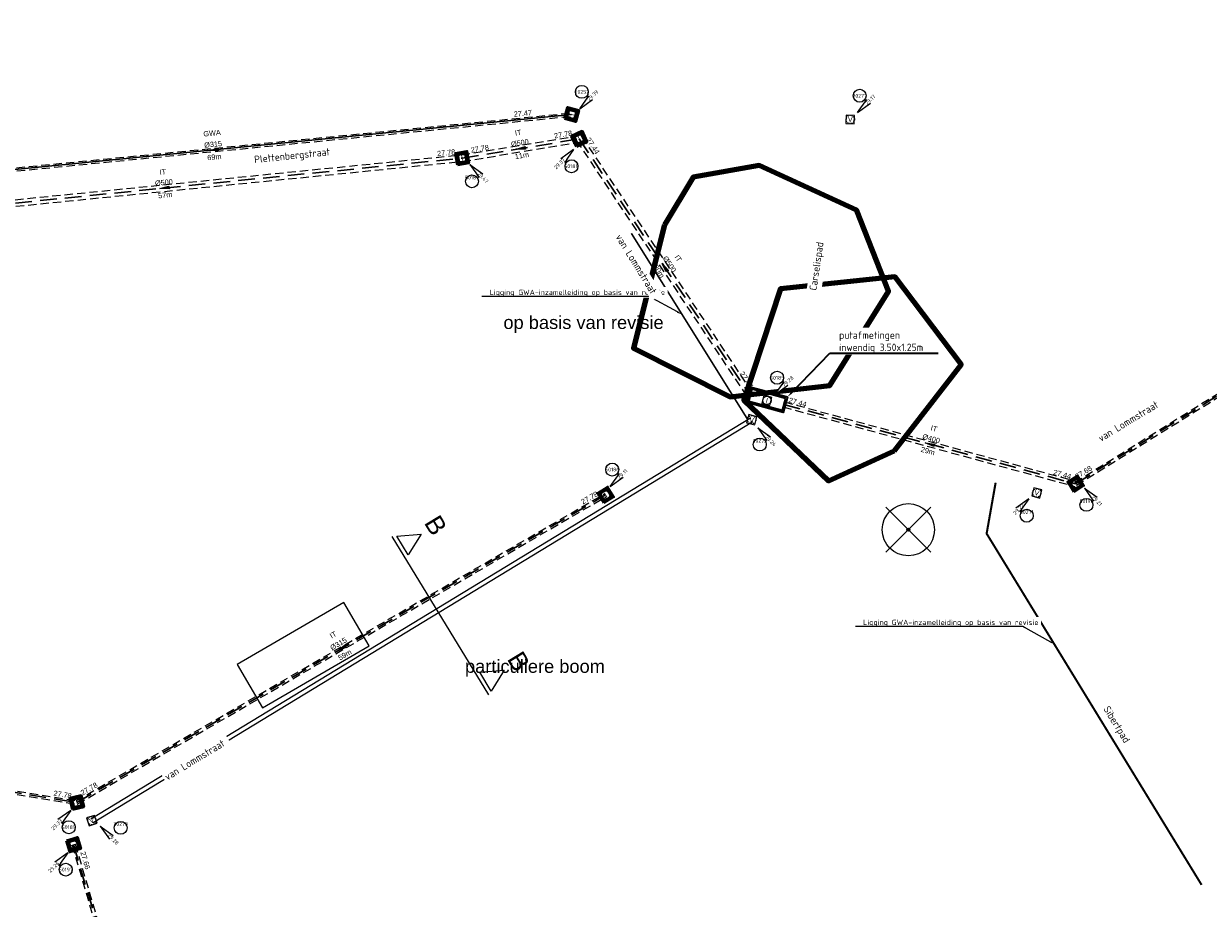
# Model space of a CAD drawing. Header units: metres. Extents: x 200112 to 202167, y 374508 to 376527.
# Tile 16 of 25: x 201186 to 201299, y 374871 to 374956. Entities that reach past the tile are written whole.
import ezdxf
from ezdxf import colors
from ezdxf.entities.mleader import LeaderData, LeaderLine
from ezdxf.enums import TextEntityAlignment as Align
from ezdxf.math import Vec2, Vec3

# ---------------------------------------------------------------- set-up
doc = ezdxf.new("R2010")
doc.units = ezdxf.units.M
doc.set_wipeout_variables(frame=1)
for name, pattern in [('HIDDEN4', [2.3813, 1.5875, -0.7938]), ('HIDDEN6', [1.1907, 0.7938, -0.3969]), ('HIDDENX2', [0.75, 0.5, -0.25]), ('RI-GWA_PVC', [18.45, 6, -1.8, 1.75, -1.8, 1.75, -1.8, 1.75, -1.8])]:
    doc.linetypes.add(name, pattern=pattern)
for name, color, linetype, lineweight, true_color in [('000-conflicten bomen', 1, 'Continuous', 200, 0xff0000), ('025___BS_GEMENGD', 20, 'Continuous', 30, 0xff3f00), ('V-WE-GR-BOOM-S', 80, 'Continuous', 25, 0x3fff00)]:
    doc.layers.add(name, color=color, linetype=linetype, lineweight=lineweight, true_color=true_color)
for name, color, linetype in [('000___OP_DWARSPROFIEL', 3, 'Continuous'), ('025___BS_STROOMRICHTING', 252, 'Continuous'), ('025___BS_STROOMRICHTING IT', 252, 'Continuous'), ('025___BS_TEKST_BOBIT', 84, 'Continuous'), ('025___BS_TEKST_DIAMETERIT', 84, 'Continuous'), ('025___BS_TEKST_LENGTE', 250, 'Continuous'), ('025___BS_VISUEEL RUIMTEBESLAG', 251, 'HIDDEN6'), ('Wipeout', 10, 'Continuous')]:
    doc.layers.add(name, color=color, linetype=linetype)
for name, color, linetype, lineweight in [('025___BS_IT', 84, 'HIDDEN4', 30), ('B-WE-RI-GWA_TRANSPORTLEIDING_BETON_300-G', 30, 'Continuous', 18), ('B-WE-RI-VWA_PUTNUMMER-S', 20, 'Continuous', 25), ('B-WE-RI-VWA_RIOOLPUT_VALPUT-S', 253, 'Continuous', 25), ('conflictpunten', 210, 'Continuous', 18), ('N-WE-RI-GWA_TRANSPORTLEIDING_PVC_160-G', 30, 'RI-GWA_PVC', 35), ('N-WE-RI-GWA_TRANSPORTLEIDING_PVC_200-G', 30, 'RI-GWA_PVC', 35), ('N-WE-RI-ITR_PUTNUMMER-S', 84, 'Continuous', 25), ('N-WE-RI-ITR_RIOOLPUT-S', 84, 'Continuous', 25), ('N-WE-RI-PUT-G', 7, 'Continuous', 35), ('N-WE-RI-PUT-GD', 7, 'Continuous', 50), ('N-WE-RI-VWA_PUTNUMMER-S', 20, 'Continuous', 25), ('N-WE-RI-VWA_RIOOLPUT-S', 20, 'Continuous', 25), ('V-WE-RI-PUT-T35', 50, 'Continuous', 35), ('X-XX-AL-T25', 7, 'Continuous', 25), ('X-XX-AL-T35', 50, 'Continuous', 35)]:
    doc.layers.add(name, color=color, linetype=linetype, lineweight=lineweight)
doc.layers.add('025___BS_TEKST_BOBGWA', color=20, linetype='Continuous', true_color=0xff3f00)
doc.layers.add('025___BS_TEKST_DIAMETERGWA', color=20, linetype='Continuous', true_color=0xff3f00)
doc.layers.add('025___BS_TEKST_STRENGNUMMER', color=50, linetype='Continuous', plot=False)
doc.styles.add('NLCS-ISO', font='NLCS-ISO.ttf')
doc.styles.add('NLCS-ISO-M200-T25', font='NLCS-ISO.ttf', dxfattribs={"height": 0.5})
doc.styles.add('NLCS-ISO-M200-T35', font='NLCS-ISO.ttf', dxfattribs={"height": 0.7})
doc.styles.get("Standard").update_dxf_attribs({"font": 'arial.ttf'})

# ---------------------------------------------------------------- blocks, each defined once
blk = doc.blocks.new('put800x800')
at = {"layer": 'N-WE-RI-PUT-GD'}
for points in [[(-0.55, -0.55), (0.55, -0.55), (0.55, 0.55), (-0.55, 0.55)], [(-0.4, -0.4), (0.4, -0.4), (0.4, 0.4), (-0.4, 0.4)]]:
    blk.add_lwpolyline(points, close=True, dxfattribs=at)
blk = doc.blocks.new('*U114')
at = {"flags": 128}
blk.add_lwpolyline([(0, 0), (66.39, 41.25)], dxfattribs=at)
at = {"layer": '025___BS_STROOMRICHTING IT'}
blk.add_lwpolyline([(32.82, 20.4), (33.5, 20.96), (33.63, 20.75)], close=True, dxfattribs=at)
at = {"layer": '025___BS_VISUEEL RUIMTEBESLAG', "flags": 128}
for points in [[(-0.08, 0.13), (66.31, 41.39)], [(0.08, -0.13), (66.48, 41.12)]]:
    blk.add_lwpolyline(points, dxfattribs=at)
at = {"layer": '025___BS_TEKST_BOBIT'}
blk.add_attdef('B2', text='', height=0.5, rotation=31.8557, dxfattribs=at).set_placement((65.73, 41.18), align=Align.RIGHT)
blk.add_attdef('B1', (0.14, 0.43), '', height=0.5, rotation=31.8557, dxfattribs=at)
at = {"layer": '025___BS_TEKST_DIAMETERIT'}
blk.add_attdef('D', text='', height=0.5, rotation=31.8557, dxfattribs=at).set_placement((33.12, 20.75), align=Align.BOTTOM_CENTER)
at = {"layer": '025___BS_TEKST_LENGTE'}
blk.add_attdef('LEN', text='', height=0.5, rotation=31.8557, dxfattribs=at).set_placement((33.42, 20.26), align=Align.TOP_CENTER)
at = {"layer": '025___BS_TEKST_STRENGNUMMER'}
blk.add_attdef('STR', text='', height=0.5, rotation=31.8557, dxfattribs=at).set_placement((32.51, 21.73), align=Align.CENTER)
blk = doc.blocks.new('*U115')
at = {"flags": 128}
blk.add_lwpolyline([(0, 0), (27.74, -8.26)], dxfattribs=at)
at = {"layer": '025___BS_STROOMRICHTING IT'}
blk.add_lwpolyline([(13.45, -4), (14.32, -4.13), (14.25, -4.37)], close=True, dxfattribs=at)
at = {"layer": '025___BS_VISUEEL RUIMTEBESLAG', "flags": 128}
for points in [[(0.07, 0.24), (27.81, -8.01)], [(-0.07, -0.24), (27.67, -8.5)]]:
    blk.add_lwpolyline(points, dxfattribs=at)
at = {"layer": '025___BS_TEKST_BOBIT'}
blk.add_attdef('B1', (0.42, 0.18), '', height=0.5, rotation=343.4267, dxfattribs=at)
blk.add_attdef('B2', text='', height=0.5, rotation=343.4267, dxfattribs=at).set_placement((27.25, -7.81), align=Align.RIGHT)
at = {"layer": '025___BS_TEKST_DIAMETERIT'}
blk.add_attdef('D', text='', height=0.5, rotation=343.4267, dxfattribs=at).set_placement((13.91, -3.99), align=Align.BOTTOM_CENTER)
at = {"layer": '025___BS_TEKST_LENGTE'}
blk.add_attdef('LEN', text='', height=0.5, rotation=343.4267, dxfattribs=at).set_placement((13.75, -4.54), align=Align.TOP_CENTER)
at = {"layer": '025___BS_TEKST_STRENGNUMMER'}
blk.add_attdef('STR', text='', height=0.5, rotation=343.4267, dxfattribs=at).set_placement((14.24, -2.89), align=Align.CENTER)
blk = doc.blocks.new('*U116')
at = {"flags": 128}
blk.add_lwpolyline([(0, 0), (50.6, 29.44)], dxfattribs=at)
at = {"layer": '025___BS_STROOMRICHTING IT'}
blk.add_lwpolyline([(24.92, 14.5), (25.62, 15.05), (25.74, 14.83)], close=True, dxfattribs=at)
at = {"layer": '025___BS_VISUEEL RUIMTEBESLAG', "flags": 128}
for points in [[(-0.08, 0.14), (50.52, 29.57)], [(0.08, -0.14), (50.68, 29.3)]]:
    blk.add_lwpolyline(points, dxfattribs=at)
at = {"layer": '025___BS_TEKST_BOBIT'}
blk.add_attdef('B2', text='', height=0.5, rotation=30.1884, dxfattribs=at).set_placement((49.94, 29.39), align=Align.RIGHT)
blk.add_attdef('B1', (0.54, 0.65), '', height=0.5, rotation=30.1884, dxfattribs=at)
at = {"layer": '025___BS_TEKST_DIAMETERIT'}
blk.add_attdef('D', text='', height=0.5, rotation=30.1884, dxfattribs=at).set_placement((25.23, 14.84), align=Align.BOTTOM_CENTER)
at = {"layer": '025___BS_TEKST_LENGTE'}
blk.add_attdef('LEN', text='', height=0.5, rotation=30.1884, dxfattribs=at).set_placement((25.52, 14.35), align=Align.TOP_CENTER)
at = {"layer": '025___BS_TEKST_STRENGNUMMER'}
blk.add_attdef('STR', text='', height=0.5, rotation=30.1884, dxfattribs=at).set_placement((24.65, 15.84), align=Align.CENTER)
blk = doc.blocks.new('*U117')
at = {"flags": 128}
blk.add_lwpolyline([(0, 0), (20.74, -21.04)], dxfattribs=at)
at = {"layer": '025___BS_STROOMRICHTING IT'}
blk.add_lwpolyline([(10.06, -10.21), (10.76, -10.75), (10.59, -10.92)], close=True, dxfattribs=at)
at = {"layer": '025___BS_VISUEEL RUIMTEBESLAG', "flags": 128}
for points in [[(0.22, 0.22), (20.96, -20.82)], [(-0.22, -0.22), (20.51, -21.26)]]:
    blk.add_lwpolyline(points, dxfattribs=at)
at = {"layer": '025___BS_TEKST_BOBIT'}
blk.add_attdef('B1', (0.61, 0.05), '', height=0.5, rotation=314.5775, dxfattribs=at)
blk.add_attdef('B2', text='', height=0.5, rotation=314.5775, dxfattribs=at).set_placement((20.52, -20.41), align=Align.RIGHT)
at = {"layer": '025___BS_TEKST_DIAMETERIT'}
blk.add_attdef('D', text='', height=0.5, rotation=314.5775, dxfattribs=at).set_placement((10.47, -10.42), align=Align.BOTTOM_CENTER)
at = {"layer": '025___BS_TEKST_LENGTE'}
blk.add_attdef('LEN', text='', height=0.5, rotation=314.5775, dxfattribs=at).set_placement((10.06, -10.82), align=Align.TOP_CENTER)
at = {"layer": '025___BS_TEKST_STRENGNUMMER'}
blk.add_attdef('STR', text='', height=0.5, rotation=314.5775, dxfattribs=at).set_placement((11.29, -9.61), align=Align.CENTER)
blk = doc.blocks.new('*U118')
at = {"flags": 128}
blk.add_lwpolyline([(0, 0), (39.77, 33.86)], dxfattribs=at)
at = {"layer": '025___BS_STROOMRICHTING IT'}
blk.add_lwpolyline([(20.22, 17.21), (19.47, 16.74), (19.63, 16.55)], close=True, dxfattribs=at)
at = {"layer": '025___BS_VISUEEL RUIMTEBESLAG', "flags": 128}
for points in [[(-0.1, 0.12), (39.67, 33.98)], [(0.1, -0.12), (39.87, 33.74)]]:
    blk.add_lwpolyline(points, dxfattribs=at)
at = {"layer": '025___BS_TEKST_BOBIT'}
blk.add_attdef('B2', text='', height=0.5, rotation=40.4089, dxfattribs=at).set_placement((39.13, 33.69), align=Align.RIGHT)
blk.add_attdef('B1', (0.26, 0.92), '', height=0.5, rotation=40.4089, dxfattribs=at)
at = {"layer": '025___BS_TEKST_DIAMETERIT'}
blk.add_attdef('D', text='', height=0.5, rotation=40.4089, dxfattribs=at).set_placement((19.79, 17.04), align=Align.BOTTOM_CENTER)
at = {"layer": '025___BS_TEKST_LENGTE'}
blk.add_attdef('LEN', text='', height=0.5, rotation=40.4089, dxfattribs=at).set_placement((20.16, 16.6), align=Align.TOP_CENTER)
at = {"layer": '025___BS_TEKST_STRENGNUMMER'}
blk.add_attdef('STR', text='', height=0.5, rotation=40.4089, dxfattribs=at).set_placement((19.04, 17.91), align=Align.CENTER)
blk = doc.blocks.new('*U121')
at = {"flags": 128}
blk.add_lwpolyline([(0, 0), (56.55, 8.88)], dxfattribs=at)
at = {"layer": '025___BS_STROOMRICHTING IT'}
blk.add_lwpolyline([(27.84, 4.37), (28.69, 4.63), (28.73, 4.39)], close=True, dxfattribs=at)
at = {"layer": '025___BS_VISUEEL RUIMTEBESLAG', "flags": 128}
for points in [[(-0.05, 0.31), (56.5, 9.2)], [(0.05, -0.31), (56.6, 8.57)]]:
    blk.add_lwpolyline(points, dxfattribs=at)
at = {"layer": '025___BS_TEKST_BOBIT'}
blk.add_attdef('B2', text='', height=0.5, rotation=8.9278, dxfattribs=at).set_placement((55.9, 9.2), align=Align.RIGHT)
blk.add_attdef('B1', (0.87, 0.51), '', height=0.5, rotation=8.9278, dxfattribs=at)
at = {"layer": '025___BS_TEKST_DIAMETERIT'}
blk.add_attdef('D', text='', height=0.5, rotation=8.9278, dxfattribs=at).set_placement((28.25, 4.58), align=Align.BOTTOM_CENTER)
at = {"layer": '025___BS_TEKST_LENGTE'}
blk.add_attdef('LEN', text='', height=0.5, rotation=8.9278, dxfattribs=at).set_placement((28.34, 4.02), align=Align.TOP_CENTER)
at = {"layer": '025___BS_TEKST_STRENGNUMMER'}
blk.add_attdef('STR', text='', height=0.5, rotation=8.9278, dxfattribs=at).set_placement((28.07, 5.72), align=Align.CENTER)
blk = doc.blocks.new('*U139')
at = {"flags": 128}
blk.add_lwpolyline([(0, 0), (12.21, -41.4)], dxfattribs=at)
at = {"layer": '025___BS_STROOMRICHTING IT'}
blk.add_lwpolyline([(6.23, -21.12), (6.1, -20.25), (5.86, -20.32)], close=True, dxfattribs=at)
at = {"layer": '025___BS_VISUEEL RUIMTEBESLAG', "flags": 128}
for points in [[(0.15, 0.04), (12.36, -41.36)], [(-0.15, -0.04), (12.06, -41.45)]]:
    blk.add_lwpolyline(points, dxfattribs=at)
at = {"layer": '025___BS_TEKST_BOBIT'}
blk.add_attdef('B1', (0.64, -0.74), '', height=0.5, rotation=286.4276, dxfattribs=at)
blk.add_attdef('B2', text='', height=0.5, rotation=286.4276, dxfattribs=at).set_placement((12.15, -39.4), align=Align.RIGHT)
at = {"layer": '025___BS_TEKST_DIAMETERIT'}
blk.add_attdef('D', text='', height=0.5, rotation=286.4276, dxfattribs=at).set_placement((6.24, -20.66), align=Align.BOTTOM_CENTER)
at = {"layer": '025___BS_TEKST_LENGTE'}
blk.add_attdef('LEN', text='', height=0.5, rotation=286.4276, dxfattribs=at).set_placement((5.69, -20.82), align=Align.TOP_CENTER)
at = {"layer": '025___BS_TEKST_STRENGNUMMER'}
blk.add_attdef('STR', text='', height=0.5, rotation=286.4276, dxfattribs=at).set_placement((7.35, -20.33), align=Align.CENTER)
blk = doc.blocks.new('*U36')
at = {"flags": 128}
blk.add_lwpolyline([(0, 0), (67.08, 15.44)], dxfattribs=at)
at = {"layer": '025___BS_STROOMRICHTING', "color": 5}
blk.add_lwpolyline([(33.12, 7.62), (33.94, 7.94), (34, 7.7)], close=True, dxfattribs=at)
blk.add_solid([(33.94, 7.94), (33.12, 7.62), (33.94, 7.94), (34, 7.7)], dxfattribs=at)
at = {"layer": '025___BS_VISUEEL RUIMTEBESLAG', "flags": 128}
for points in [[(-0.04, 0.15), (67.05, 15.59)], [(0.04, -0.15), (67.12, 15.28)]]:
    blk.add_lwpolyline(points, dxfattribs=at)
at = {"layer": '025___BS_TEKST_BOBGWA'}
blk.add_attdef('B2', text='', height=0.5, rotation=12.9595, dxfattribs=at).set_placement((63.35, 14.92), align=Align.RIGHT)
blk.add_attdef('B1', (0.54, 0.4), '', height=0.5, rotation=12.9595, dxfattribs=at)
at = {"layer": '025___BS_TEKST_DIAMETERGWA'}
blk.add_attdef('D', text='', height=0.5, rotation=12.9595, dxfattribs=at).set_placement((33.51, 7.86), align=Align.BOTTOM_CENTER)
at = {"layer": '025___BS_TEKST_LENGTE'}
blk.add_attdef('LEN', text='', height=0.5, rotation=12.9595, dxfattribs=at).set_placement((33.64, 7.3), align=Align.TOP_CENTER)
at = {"layer": '025___BS_TEKST_STRENGNUMMER'}
blk.add_attdef('STR', text='', height=0.5, rotation=12.9595, dxfattribs=at).set_placement((33.24, 9.05), align=Align.CENTER)
blk = doc.blocks.new('*U149')
at = {"flags": 128}
blk.add_lwpolyline([(0, 0), (11.1, 2.46)], dxfattribs=at)
at = {"layer": '025___BS_STROOMRICHTING IT'}
blk.add_lwpolyline([(5.12, 1.14), (5.95, 1.45), (6, 1.2)], close=True, dxfattribs=at)
at = {"layer": '025___BS_VISUEEL RUIMTEBESLAG', "flags": 128}
for points in [[(-0.07, 0.31), (11.03, 2.77)], [(0.07, -0.31), (11.17, 2.15)]]:
    blk.add_lwpolyline(points, dxfattribs=at)
at = {"layer": '025___BS_TEKST_BOBIT'}
blk.add_attdef('B2', text='', height=0.5, rotation=12.4958, dxfattribs=at).set_placement((10.43, 2.74), align=Align.RIGHT)
blk.add_attdef('B1', (0.84, 0.56), '', height=0.5, rotation=12.4958, dxfattribs=at)
at = {"layer": '025___BS_TEKST_DIAMETERIT'}
blk.add_attdef('D', text='', height=0.5, rotation=12.4958, dxfattribs=at).set_placement((5.52, 1.37), align=Align.BOTTOM_CENTER)
at = {"layer": '025___BS_TEKST_LENGTE'}
blk.add_attdef('LEN', text='', height=0.5, rotation=12.4958, dxfattribs=at).set_placement((5.64, 0.81), align=Align.TOP_CENTER)
at = {"layer": '025___BS_TEKST_STRENGNUMMER'}
blk.add_attdef('STR', text='', height=0.5, rotation=12.4958, dxfattribs=at).set_placement((5.27, 2.49), align=Align.CENTER)
blk = doc.blocks.new('*U150')
at = {"flags": 128}
blk.add_lwpolyline([(0, 0), (13.42, -19.45)], dxfattribs=at)
at = {"layer": '025___BS_STROOMRICHTING IT'}
blk.add_lwpolyline([(6.96, -10.09), (6.57, -9.3), (6.36, -9.44)], close=True, dxfattribs=at)
at = {"layer": '025___BS_VISUEEL RUIMTEBESLAG', "flags": 128}
for points in [[(0.13, 0.09), (13.55, -19.36)], [(-0.13, -0.09), (13.29, -19.54)]]:
    blk.add_lwpolyline(points, dxfattribs=at)
at = {"layer": '025___BS_TEKST_BOBIT'}
blk.add_attdef('B1', (0.89, -0.35), '', height=0.5, rotation=304.6083, dxfattribs=at)
blk.add_attdef('B2', text='', height=0.5, rotation=304.6083, dxfattribs=at).set_placement((13.32, -18.8), align=Align.RIGHT)
at = {"layer": '025___BS_TEKST_DIAMETERIT'}
blk.add_attdef('D', text='', height=0.5, rotation=304.6083, dxfattribs=at).set_placement((6.83, -9.65), align=Align.BOTTOM_CENTER)
at = {"layer": '025___BS_TEKST_LENGTE'}
blk.add_attdef('LEN', text='', height=0.5, rotation=304.6083, dxfattribs=at).set_placement((6.36, -9.97), align=Align.TOP_CENTER)
at = {"layer": '025___BS_TEKST_STRENGNUMMER'}
blk.add_attdef('STR', text='', height=0.5, rotation=304.6083, dxfattribs=at).set_placement((7.78, -8.99), align=Align.CENTER)
blk = doc.blocks.new('SRI-PUT_INSPECTIE-SO')
at = {"lineweight": -3, "flags": 128}
blk.add_lwpolyline([(-2, -2), (2, -2), (2, 2), (-2, 2)], close=True, dxfattribs=at)
at = {"lineweight": -3, "ltscale": 1.5}
blk.add_circle((0, 0), 2, dxfattribs=at)
at = {"ltscale": 0.1, "style": 'NLCS-ISO'}
blk.add_text('I', height=2.5, dxfattribs=at).set_placement((0, -0.01), align=Align.MIDDLE_CENTER)
blk = doc.blocks.new('*U169')
blk.add_wipeout([(1.41, -1.41), (5.83, -7.6), (11.01, -12.83), (12.78, -11.04), (7.6, -5.83)]).dxf.layer = 'Wipeout'
blk.add_wipeout([(-0.68, -6.35), (5.5, -6.35), (5.5, -12.54), (-0.68, -12.54)]).dxf.layer = 'Wipeout'
for q in [(5.83, -7.6), (7.6, -5.83)]:
    blk.add_line((1.41, -1.41), q)
blk.add_circle((2.41, -9.45), 3.09)
at = {"ltscale": 0.1, "style": 'NLCS-ISO'}
blk.add_attdef('PUTHGT', text='', height=1.8, rotation=315, dxfattribs=at).set_placement((5.39, -5.43), align=Align.MIDDLE_LEFT)
blk.add_attdef('PUTNR', text='', height=1.8, dxfattribs=at).set_placement((2.41, -7.65), align=Align.MIDDLE_CENTER)
blk = doc.blocks.new('*U180')
blk.add_wipeout([(1.41, 1.41), (5.83, 7.6), (11.01, 12.83), (12.78, 11.04), (7.6, 5.83)]).dxf.layer = 'Wipeout'
blk.add_wipeout([(-0.68, 6.35), (5.5, 6.35), (5.5, 12.54), (-0.68, 12.54)]).dxf.layer = 'Wipeout'
for q in [(5.83, 7.6), (7.6, 5.83)]:
    blk.add_line((1.41, 1.41), q)
blk.add_circle((2.41, 9.45), 3.09)
at = {"ltscale": 0.1, "style": 'NLCS-ISO'}
blk.add_attdef('PUTHGT', text='', height=1.8, rotation=45, dxfattribs=at).set_placement((5.39, 5.43), align=Align.MIDDLE_LEFT)
blk.add_attdef('PUTNR', text='', height=1.8, dxfattribs=at).set_placement((2.41, 9.45), align=Align.MIDDLE_CENTER)
blk = doc.blocks.new('*U168')
blk.add_wipeout([(-1.41, -1.41), (-5.83, -7.6), (-11.01, -12.83), (-12.78, -11.04), (-7.6, -5.83)]).dxf.layer = 'Wipeout'
blk.add_wipeout([(0.68, -6.35), (-5.5, -6.35), (-5.5, -12.54), (0.68, -12.54)]).dxf.layer = 'Wipeout'
for q in [(-7.6, -5.83), (-5.83, -7.6)]:
    blk.add_line((-1.41, -1.41), q)
blk.add_circle((-2.41, -9.45), 3.09)
at = {"ltscale": 0.1, "style": 'NLCS-ISO'}
blk.add_attdef('PUTHGT', text='', height=1.8, rotation=45, dxfattribs=at).set_placement((-8.44, -8.48), align=Align.MIDDLE_LEFT)
blk.add_attdef('PUTNR', text='', height=1.8, dxfattribs=at).set_placement((-2.41, -7.65), align=Align.MIDDLE_CENTER)
blk = doc.blocks.new('*U167')
blk.add_wipeout([(-1.41, -1.41), (-5.83, -7.6), (-11.01, -12.83), (-12.78, -11.04), (-7.6, -5.83)]).dxf.layer = 'Wipeout'
blk.add_wipeout([(0.68, -6.35), (-5.5, -6.35), (-5.5, -12.54), (0.68, -12.54)]).dxf.layer = 'Wipeout'
for q in [(-7.6, -5.83), (-5.83, -7.6)]:
    blk.add_line((-1.41, -1.41), q)
blk.add_circle((-2.41, -9.45), 3.09)
at = {"ltscale": 0.1, "style": 'NLCS-ISO'}
blk.add_attdef('PUTHGT', text='', height=1.8, rotation=45, dxfattribs=at).set_placement((-8.44, -8.48), align=Align.MIDDLE_LEFT)
blk.add_attdef('PUTNR', text='', height=1.8, dxfattribs=at).set_placement((-2.41, -7.65), align=Align.MIDDLE_CENTER)
blk = doc.blocks.new('SRI-PUT_VALPUT-SO')
at = {"lineweight": -3, "flags": 128}
blk.add_lwpolyline([(-2, -2), (2, -2), (2, 2), (-2, 2)], close=True, dxfattribs=at)
at = {"linetype": 'HIDDENX2', "lineweight": -3, "ltscale": 0.25}
blk.add_circle((0, 0), 2, dxfattribs=at)
at = {"ltscale": 0.1, "style": 'NLCS-ISO'}
blk.add_text('V', height=2.5, dxfattribs=at).set_placement((0, -0.01), align=Align.MIDDLE_CENTER)
blk = doc.blocks.new('*U194')
blk.add_wipeout([(1.41, -1.41), (5.83, -7.6), (11.01, -12.83), (12.78, -11.04), (7.6, -5.83)]).dxf.layer = 'Wipeout'
blk.add_wipeout([(8.12, 0.9), (14.3, 0.9), (14.3, -5.28), (8.12, -5.28)]).dxf.layer = 'Wipeout'
for q in [(5.83, -7.6), (7.6, -5.83)]:
    blk.add_line((1.41, -1.41), q)
blk.add_circle((11.21, -2.19), 3.09)
at = {"ltscale": 0.1, "style": 'NLCS-ISO'}
blk.add_attdef('PUTNR', text='', height=1.8, dxfattribs=at).set_placement((11.21, -0.39), align=Align.MIDDLE_CENTER)
blk.add_attdef('PUTHGT', text='', height=1.8, rotation=315, dxfattribs=at).set_placement((5.39, -5.43), align=Align.MIDDLE_LEFT)
blk = doc.blocks.new('*U202')
for p, q in [((-4.8, 0.4), (-3.75, 2.5)), ((-3.75, 2.5), (-2.7, 0.4)), ((10.46, 0.4), (11.51, 2.5)), ((11.51, 2.5), (12.56, 0.4)), ((12.76, 0), (-5, 0)), ((-2.7, 0.4), (-4.8, 0.4)), ((12.56, 0.4), (10.46, 0.4))]:
    blk.add_line(p, q)
for tag, p in [('A500', (-3.75, 3.25)), ('B500', (11.51, 3.25))]:
    blk.add_attdef(tag, text='', height=1.75, rotation=0).set_placement(p, align=Align.CENTER)
blk = doc.blocks.new('V-SGR-BOOM_01')
at = {"ltscale": 0.1}
h = blk.add_hatch(color=256, dxfattribs=at)
edge = h.paths.add_edge_path()
edge.add_arc((0, 0), 0.15, 0, 360)
at = {"lineweight": -3}
for p, q in [((-2.15, 2.15), (2.15, -2.15)), ((2.15, 2.15), (-2.15, -2.15))]:
    blk.add_line(p, q, dxfattribs=at)
for radius in [2.5, 0.045]:
    blk.add_circle((0, 0), radius)
at = {"ltscale": 0.1}
blk.add_circle((0, 0), 0.15, dxfattribs=at)

msp = doc.modelspace()

# ---------------------------------------------------------------- linework, layer by layer
at = {"layer": '000-conflicten bomen'}
for points in [[(201246.98, 374936.5), (201244, 374924.69), (201253.24, 374920.04), (201262.78, 374921.12), (201268.4, 374930.11), (201265.33, 374937.9), (201256.02, 374942.19), (201249.7, 374941.07)], [(201268.93, 374914.85), (201275.35, 374923.13), (201269, 374931.53), (201258.06, 374930.37), (201254.56, 374919.73), (201262.66, 374912)]]:
    msp.add_lwpolyline(points, close=True, dxfattribs=at)
at = {"layer": 'B-WE-RI-GWA_TRANSPORTLEIDING_BETON_300-G'}
msp.add_lwpolyline([(201192.06, 374879.64), (201255.2, 374918.02)], dxfattribs=at)
at = {"layer": 'B-WE-RI-GWA_TRANSPORTLEIDING_BETON_300-G', "elevation": 29.28}
msp.add_lwpolyline([(201192.28, 374879.28), (201255.42, 374917.66)], dxfattribs=at)
at = {"layer": 'conflictpunten'}
msp.add_lwpolyline([(201206.08, 374894.41), (201208.5, 374890.25), (201218.71, 374896.19), (201216.29, 374900.35)], close=True, dxfattribs=at)
at = {"layer": 'N-WE-RI-GWA_TRANSPORTLEIDING_PVC_160-G', "color": 30, "linetype": 'Continuous', "true_color": 0xff7f00, "const_width": 0.16}
msp.add_lwpolyline([(201243.79, 374935.69), (201254.93, 374917.86)], dxfattribs=at)
at = {"layer": 'N-WE-RI-GWA_TRANSPORTLEIDING_PVC_200-G', "color": 30, "linetype": 'Continuous', "true_color": 0xff7f00}
msp.add_lwpolyline([(201298.36, 374873.31, 0.2, 0.2, 0), (201277.79, 374906.94, 0.2, 0.2, 0), (201278.65, 374911.81, 0, 0, 0)], format="xyseb", dxfattribs=at)
at = {"layer": 'N-WE-RI-PUT-G'}
for points in [[(201258.73, 374920.02), (201258.32, 374918.53), (201254.85, 374919.48), (201255.26, 374920.97)], [(201258.55, 374919.92), (201258.22, 374918.71), (201255.03, 374919.58), (201255.36, 374920.79)]]:
    msp.add_lwpolyline(points, close=True, dxfattribs=at)

# ---------------------------------------------------------------- block references
at = {"layer": '000___OP_DWARSPROFIEL', "rotation": 301.3421147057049}
msp.add_blockref('*U202', (201223.51, 374902.39), dxfattribs=at).add_auto_attribs({'A500': 'B', 'B500': 'B'})
at = {"layer": '025___BS_GEMENGD', "rotation": 352.6811973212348}
msp.add_blockref('*U36', (201169.57, 374940.29, 29.47), dxfattribs=at).add_auto_attribs({'STR': 'GWA', 'B1': '27.37', 'B2': '27.47', 'D': '%%C315', 'LEN': '69m'})
at = {"layer": '025___BS_IT'}
for name, p, values in [('*U114', (201286.31, 374911.71), {'STR': 'IT', 'B1': '27.68', 'B2': '27.68', 'D': '%%C315', 'LEN': '78m'}), ('*U116', (201190.73, 374881.2), {'STR': 'IT', 'B1': '27.78', 'B2': '27.78', 'D': '%%C315', 'LEN': '59m'}), ('*U139', (201190.42, 374877.16), {'STR': 'IT', 'B1': '27.66', 'B2': '27.66', 'D': '%%C315', 'LEN': '43m'})]:
    msp.add_blockref(name, p, dxfattribs=at).add_auto_attribs(values)
for name, p, rotation, values in [('*U121', (201170.64, 374937.16), 356.8156868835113, {'STR': 'IT', 'B1': '27.78', 'B2': '27.78', 'D': '%%C500', 'LEN': '57m'}), ('*U149', (201227.6, 374942.89), 356.8156868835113, {'STR': 'IT', 'B1': '27.78', 'B2': '27.78', 'D': '%%C500', 'LEN': '11m'}), ('*U117', (201238.81, 374944.73), 349.0699194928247, {'STR': 'IT', 'B1': '27.44', 'B2': '27.44', 'D': '%%C500', 'LEN': '30m'}), ('*U118', (201167.41, 374885.03), 46.05070341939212, {'STR': 'IT', 'B1': '27.78', 'B2': '27.78', 'D': '%%C315', 'LEN': '52m'}), ('*U115', (201258.38, 374919.31), 1.340176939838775, {'STR': 'IT', 'B1': '27.44', 'B2': '27.44', 'D': '%%C400', 'LEN': '29m'}), ('*U150', (201167.41, 374885.03), 46.05070341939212, {'STR': 'IT', 'B1': '27.78', 'B2': '27.78', 'D': '%%C315', 'LEN': '24m'})]:
    msp.add_blockref(name, p, dxfattribs=dict(at, rotation=rotation)).add_auto_attribs(values)
at = {"layer": 'B-WE-RI-VWA_RIOOLPUT_VALPUT-S', "xscale": 0.2, "yscale": 0.2, "zscale": 0.2}
for p, rotation in [((201264.74, 374946.59, 29.17), 357.2129964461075), ((201255.31, 374917.84, 29.17), 345.6431591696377), ((201282.59, 374910.83, 29.22), 345.6431591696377), ((201192.17, 374879.46, 29.14), 18.25327111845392)]:
    msp.add_blockref('SRI-PUT_VALPUT-SO', p, dxfattribs=dict(at, rotation=rotation))
at = {"layer": 'N-WE-RI-ITR_RIOOLPUT-S', "xscale": 0.2, "yscale": 0.2, "zscale": 0.2}
for p, rotation in [((201238.81, 374944.73), 204.8022617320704), ((201227.6, 374942.89, 29.63), 9.311442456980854), ((201256.76, 374919.69), 344.668700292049), ((201286.31, 374911.71), 31.72161811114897), ((201241.34, 374910.64), 31.21167090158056), ((201190.73, 374881.2), 13.46682043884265), ((201190.42, 374877.16), 287.3706142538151)]:
    msp.add_blockref('SRI-PUT_INSPECTIE-SO', p, dxfattribs=dict(at, rotation=rotation))
at = {"layer": 'N-WE-RI-PUT-G'}
for p, rotation in [((201238.08, 374947.06, 29.69), 344.8519325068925), ((201238.81, 374944.73, 29.63), 24.80226172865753), ((201227.6, 374942.89, 29.63), 9.311442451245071), ((201286.31, 374911.71), 31.72161811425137), ((201241.34, 374910.64), 31.21167089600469), ((201190.73, 374881.2), 13.46682043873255), ((201190.42, 374877.16), 287.3706142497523)]:
    msp.add_blockref('put800x800', p, dxfattribs=dict(at, rotation=rotation))
at = {"layer": 'N-WE-RI-VWA_RIOOLPUT-S', "xscale": 0.2, "yscale": 0.2, "zscale": 0.2, "rotation": 254.8519325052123}
msp.add_blockref('SRI-PUT_INSPECTIE-SO', (201238.08, 374947.06, 29.69), dxfattribs=at)
at = {"layer": 'V-WE-GR-BOOM-S'}
msp.add_blockref('V-SGR-BOOM_01', (201270.3, 374907.31, 29.23), dxfattribs=at)

# ---------------------------------------------------------------- texts
at = {"layer": 'conflictpunten', "char_height": 1.25, "attachment_point": 1}
for s, insert in [('op basis van revisie', (201231.55, 374927.78)), ('particuliere boom', (201227.87, 374894.86))]:
    msp.add_mtext_dynamic_manual_height_columns(s, width=30.7878, gutter_width=12.5, heights=[0], dxfattribs=dict(at, insert=insert))

# ---------------------------------------------------------------- next in the draw order: block references
at = {"layer": 'B-WE-RI-VWA_PUTNUMMER-S', "xscale": 0.2, "yscale": 0.2, "zscale": 0.2}
for name, p, values in [('*U180', (201265.16, 374946.97, 29.17), {'PUTNR': '30277', 'PUTHGT': '29.17'}), ('*U169', (201255.6, 374917.36, 29.17), {'PUTNR': '30272', 'PUTHGT': '29.24'}), ('*U167', (201282.11, 374910.54, 29.22), {'PUTNR': '30271', 'PUTHGT': '29.22'}), ('*U194', (201192.68, 374879.21, 29.14), {'PUTNR': '30273', 'PUTHGT': '29.28'})]:
    msp.add_blockref(name, p, dxfattribs=at).add_auto_attribs(values)
at = {"layer": 'N-WE-RI-ITR_PUTNUMMER-S'}
ref = msp.add_blockref('*U168', (201238.55, 374944, 29.63), dxfattribs=dict(at, xscale=0.2, yscale=0.2, zscale=0.2))
ref.add_attrib('PUTNR', '50188', dxfattribs={"layer": '0', "ltscale": 0.1, "height": 0.36, "style": 'NLCS-ISO'}).set_placement((201238.06, 374942.11, 29.63), align=Align.MIDDLE_CENTER)
ref.add_attrib('PUTHGT', '29.37', dxfattribs={"layer": '0', "ltscale": 0.1, "height": 0.36, "rotation": 45, "style": 'NLCS-ISO'}).set_placement((201236.48, 374941.92, 29.63), align=Align.MIDDLE_LEFT)
at = {"layer": 'N-WE-RI-ITR_PUTNUMMER-S', "xscale": 0.2, "yscale": 0.2, "zscale": 0.2}
for name, p, values in [('*U169', (201228.06, 374942.56, 29.63), {'PUTNR': '50187', 'PUTHGT': '29.47'}), ('*U180', (201257.26, 374919.97), {'PUTNR': '50189', 'PUTHGT': '29.28'}), ('*U180', (201241.48, 374911.18), {'PUTNR': '50186', 'PUTHGT': '29.11'}), ('*U169', (201286.86, 374911.58), {'PUTNR': '50190', 'PUTHGT': '29.21'})]:
    msp.add_blockref(name, p, dxfattribs=at).add_auto_attribs(values)
at = {"layer": 'N-WE-RI-ITR_PUTNUMMER-S'}
ref = msp.add_blockref('*U168', (201190.44, 374880.72), dxfattribs=dict(at, xscale=0.2, yscale=0.2, zscale=0.2))
ref.add_attrib('PUTNR', '50185', dxfattribs={"layer": '0', "ltscale": 0.1, "height": 0.36, "style": 'NLCS-ISO'}).set_placement((201189.96, 374878.83), align=Align.MIDDLE_CENTER)
ref.add_attrib('PUTHGT', '29.33', dxfattribs={"layer": '0', "ltscale": 0.1, "height": 0.36, "rotation": 45, "style": 'NLCS-ISO'}).set_placement((201188.37, 374878.64), align=Align.MIDDLE_LEFT)
ref = msp.add_blockref('*U167', (201190.15, 374876.66), dxfattribs=dict(at, xscale=0.2, yscale=0.2, zscale=0.2))
ref.add_attrib('PUTNR', '50197', dxfattribs={"layer": '0', "ltscale": 0.1, "height": 0.36, "style": 'NLCS-ISO'}).set_placement((201189.67, 374874.77), align=Align.MIDDLE_CENTER)
ref.add_attrib('PUTHGT', '29.26', dxfattribs={"layer": '0', "ltscale": 0.1, "height": 0.36, "rotation": 45, "style": 'NLCS-ISO'}).set_placement((201188.08, 374874.58), align=Align.MIDDLE_LEFT)
at = {"layer": 'N-WE-RI-VWA_PUTNUMMER-S', "xscale": 0.2, "yscale": 0.2, "zscale": 0.2}
msp.add_blockref('*U180', (201238.57, 374947.34, 29.69), dxfattribs=at).add_auto_attribs({'PUTNR': '50252', 'PUTHGT': '29.39'})

# ---------------------------------------------------------------- next in the draw order: leaders
at = {"layer": 'X-XX-AL-T25'}
ml = msp.add_multileader_mtext('Standard', dxfattribs=at)
ml.set_content('Ligging GWA-inzamelleiding op basis van revisie', color=256, style='NLCS-ISO-M200-T25')
ml.set_leader_properties(color=256, linetype='ByLayer', lineweight=-1)
ml.build(insert=Vec2(0, 0))
ml.multileader.update_dxf_attribs({"text_left_attachment_type": 5, "text_right_attachment_type": 5, "dogleg_length": 0.5, "arrow_head_size": 0.5})
ctx = ml.context
ctx.base_point, ctx.char_height, ctx.arrow_head_size, ctx.landing_gap_size, ctx.plane_origin = Vec3(201230.05, 374929.64), 0.5, 0.5, 0.18, Vec3(201247.45, 374923.77)
ctx.left_attachment, ctx.right_attachment = 5, 5
notes = []
notes.append((ctx, [(1, (1, 1, 0), (201245.51, 374929.64), (-1, 0), 0.5, [(0, [(201248.64, 374927.92)], 0, [])])]))
ctx.mtext.insert, ctx.mtext.flow_direction = Vec3(201230.23, 374930.29), 5
ctx.mtext.has_bg_fill, ctx.mtext.bg_color, ctx.mtext.bg_scale_factor, ctx.mtext.bg_transparency, ctx.mtext.use_window_bg_color = 1, -1027028792, 1.5, 0, 1
ml = msp.add_multileader_mtext('Standard', dxfattribs=at)
ml.set_content('Ligging GWA-inzamelleiding op basis van revisie', color=256, style='NLCS-ISO-M200-T25')
ml.set_leader_properties(color=256, linetype='ByLayer', lineweight=-1)
ml.build(insert=Vec2(0, 0))
ml.multileader.update_dxf_attribs({"text_left_attachment_type": 5, "text_right_attachment_type": 5, "dogleg_length": 0.5, "arrow_head_size": 0.5})
ctx = ml.context
ctx.base_point, ctx.char_height, ctx.arrow_head_size, ctx.landing_gap_size, ctx.plane_origin = Vec3(201265.79, 374898.04), 0.5, 0.5, 0.18, Vec3(201283.18, 374892.17)
ctx.left_attachment, ctx.right_attachment = 5, 5
notes.append((ctx, [(1, (1, 1, 0), (201281.25, 374898.04), (-1, 0), 0.5, [(0, [(201284.38, 374896.32)], 0, [])])]))
ctx.mtext.insert, ctx.mtext.flow_direction = Vec3(201265.97, 374898.69), 5
ctx.mtext.has_bg_fill, ctx.mtext.bg_color, ctx.mtext.bg_scale_factor, ctx.mtext.bg_transparency, ctx.mtext.use_window_bg_color = 1, -1027028792, 1.5, 0, 1
for ctx, leaders in notes:
    for number, flags, end, landing, length, lines in leaders:
        leader = LeaderData()
        leader.index, (leader.has_last_leader_line, leader.has_dogleg_vector, leader.attachment_direction) = number, flags
        leader.last_leader_point, leader.dogleg_vector, leader.dogleg_length = Vec3(end), Vec3(landing), length
        for number, points, colour, breaks in lines:
            line = LeaderLine()
            line.index, line.vertices, line.color, line.breaks = number, Vec3.list(points), colors.encode_raw_color(colour), breaks
            leader.lines.append(line)
        ctx.leaders.append(leader)

# ---------------------------------------------------------------- next in the draw order: wipeouts: each hides what was drawn before it
for points in [[(201207.61, 374941.92), (201215.69, 374942.79), (201215.54, 374944.18), (201207.47, 374943.32)], [(201261.94, 374929.94), (201262.68, 374935.07), (201261.3, 374935.27), (201260.55, 374930.14)], [(201288.45, 374890.07), (201290.75, 374886.31), (201291.94, 374887.04), (201289.64, 374890.8)], [(201199.37, 374882.98), (201205.53, 374886.73), (201204.91, 374887.75), (201198.75, 374884)]]:
    msp.add_wipeout(points).dxf.layer = 'X-XX-AL-T35'
msp.add_wipeout([(201288.71, 374915.4), (201294.87, 374919.15), (201294.25, 374920.16), (201288.09, 374916.42)]).translate(0, 0, -29.17).dxf.layer = 'X-XX-AL-T35'

# ---------------------------------------------------------------- next in the draw order: texts
at = {"layer": 'X-XX-AL-T35', "style": 'NLCS-ISO-M200-T35'}
for s, rotation, p in [('Plettenbergstraat', 6.1, (201207.74, 374942.4)), ('Carselispad', 81.7, (201261.51, 374930.18)), ('van Lommstraat', 31.3, (201288.73, 374915.7, -29.17)), ('Sibertpad', 301.5, (201288.93, 374890.16)), ('van Lommstraat', 31.3, (201199.39, 374883.28))]:
    msp.add_text(s, height=0.7, rotation=rotation, dxfattribs=at).set_placement(p)

# ---------------------------------------------------------------- next in the draw order: leaders
at = {"layer": 'V-WE-RI-PUT-T35'}
ml = msp.add_multileader_mtext('Standard', dxfattribs=at)
ml.set_content('putafmetingen\\Pinwendig 3.50x1.25m', color=256, style='NLCS-ISO-M200-T35')
ml.set_leader_properties(color=256, linetype='ByLayer', lineweight=-1)
ml.build(insert=Vec2(0, 0))
ml.multileader.update_dxf_attribs({"text_left_attachment_type": 5, "text_right_attachment_type": 5, "dogleg_length": 0.7, "arrow_head_size": 0.5})
ctx = ml.context
ctx.base_point, ctx.char_height, ctx.arrow_head_size, ctx.landing_gap_size, ctx.plane_origin = Vec3(201263.49, 374924.21), 0.7, 0.5, 0.18, Vec3(201274.28, 374920.95)
ctx.left_attachment, ctx.right_attachment = 5, 5
notes = []
notes.append((ctx, [(0, (1, 1, 0), (201262.79, 374924.21), (1, 0), 0.7, [(0, [(201258.73, 374920.02)], 0, [])])]))
ctx.mtext.insert, ctx.mtext.flow_direction = Vec3(201263.67, 374926.29), 5
ctx.mtext.has_bg_fill, ctx.mtext.bg_color, ctx.mtext.bg_scale_factor, ctx.mtext.bg_transparency, ctx.mtext.use_window_bg_color = 1, -1027028792, 1.5, 0, 1
for ctx, leaders in notes:
    for number, flags, end, landing, length, lines in leaders:
        leader = LeaderData()
        leader.index, (leader.has_last_leader_line, leader.has_dogleg_vector, leader.attachment_direction) = number, flags
        leader.last_leader_point, leader.dogleg_vector, leader.dogleg_length = Vec3(end), Vec3(landing), length
        for number, points, colour, breaks in lines:
            line = LeaderLine()
            line.index, line.vertices, line.color, line.breaks = number, Vec3.list(points), colors.encode_raw_color(colour), breaks
            leader.lines.append(line)
        ctx.leaders.append(leader)

# ---------------------------------------------------------------- next in the draw order: wipeouts: each hides what was drawn before it
msp.add_wipeout([(201241.94, 374935.36), (201245.73, 374929.23), (201246.75, 374929.85), (201242.96, 374935.99)]).dxf.layer = 'X-XX-AL-T35'

# ---------------------------------------------------------------- next in the draw order: texts
at = {"layer": 'X-XX-AL-T35', "style": 'NLCS-ISO-M200-T35'}
msp.add_text('van Lommstraat', height=0.7, rotation=301.7041, dxfattribs=at).set_placement((201242.25, 374935.34))

doc.saveas('drawing.dxf')
